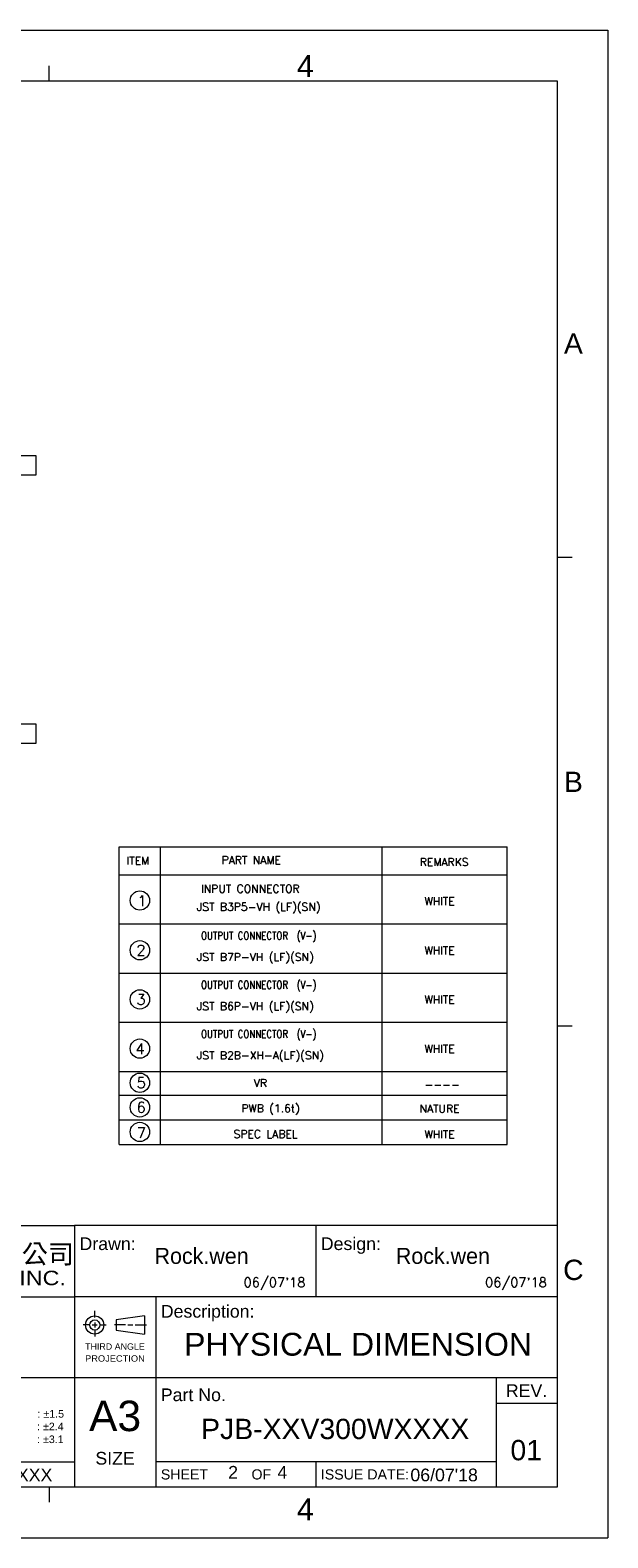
# Model space of a CAD drawing. Header units: millimetres. Extents: x 0 to 2584, y 0 to 2729.
# Tile 7 of 33: x 722 to 905, y 0 to 478. Entities that reach past the tile are written whole.
import ezdxf
from ezdxf.enums import TextEntityAlignment as Align

# ---------------------------------------------------------------- set-up
doc = ezdxf.new("R2010")
doc.units = ezdxf.units.MM
doc.header["$LTSCALE"] = 6
doc.layers.get('0').update_dxf_attribs({"linetype": 'CONTINUOUS'})
for name, color, linetype in [('2', 2, 'CONTINUOUS'), ('3', 3, 'CONTINUOUS'), ('DIM', 2, 'CONTINUOUS'), ('PAPER', 7, 'CONTINUOUS')]:
    doc.layers.add(name, color=color, linetype=linetype)
doc.styles.add('ARIAL', font='arial.ttf')
doc.styles.add('SIMPLEX', font='SIMPLEX.shx')
doc.styles.get("Standard").update_dxf_attribs({"font": 'ROMANS.SHX'})
doc.styles.add('微軟正黑體', font='txt')

# ---------------------------------------------------------------- blocks, each defined once
blk = doc.blocks.new('f')
at = {"layer": '3', "lineweight": 0}
blk.add_line((563.95, -575.87), (716.79, -575.87), dxfattribs=at)
at = {"layer": 'PAPER', "color": 4, "lineweight": 0}
for p, q in [((210, -122.17), (885.71, -122.17)), ((885.71, -122.17), (885.71, -600)), ((210, -600), (885.71, -600))]:
    blk.add_line(p, q, dxfattribs=at)
at = {"layer": 'PAPER', "color": 2, "lineweight": 0}
for p, q in [((708.74, -138.26), (708.74, -133.44)), ((869.63, -289.22), (874.45, -289.22)), ((869.63, -289.22), (874.45, -289.22)), ((869.63, -437.77), (874.45, -437.77)), ((869.63, -437.77), (874.45, -437.77)), ((723.2, -530.21), (723.2, -528.09)), ((738.97, -529.64), (729.96, -530.93)), ((738.97, -529.64), (738.97, -535.44)), ((721.66, -532.54), (719.53, -532.54)), ((722.43, -532.54), (723.97, -532.54)), ((723.2, -531.77), (723.2, -533.31)), ((723.2, -534.09), (723.2, -536.21)), ((724.75, -532.54), (726.87, -532.54)), ((732.91, -532.54), (729.49, -532.54)), ((729.96, -530.93), (729.96, -534.15)), ((729.96, -534.15), (738.97, -535.44)), ((733.68, -532.54), (735.23, -532.54)), ((736, -532.54), (739.59, -532.54)), ((708.74, -583.91), (708.74, -588.74))]:
    blk.add_line(p, q, dxfattribs=at)
at = {"layer": 'PAPER', "color": 3, "lineweight": 0}
for p, q in [((226.09, -138.26), (869.63, -138.26)), ((869.63, -138.26), (869.63, -583.91)), ((563.95, -501.06), (716.79, -501.06)), ((869.63, -501.06), (716.79, -501.06)), ((716.79, -501.06), (716.79, -583.91)), ((793.21, -501.06), (793.21, -523.58)), ((563.95, -523.58), (716.79, -523.58)), ((869.63, -523.58), (716.79, -523.58)), ((742.53, -523.58), (742.53, -583.91)), ((716.79, -549.32), (563.95, -549.32)), ((869.63, -549.32), (716.79, -549.32)), ((850.32, -549.32), (850.32, -583.91)), ((869.63, -557.37), (850.32, -557.37)), ((850.32, -575.87), (742.53, -575.87)), ((793.21, -575.87), (793.21, -583.91)), ((869.63, -583.91), (226.09, -583.91))]:
    blk.add_line(p, q, dxfattribs=at)
at = {"layer": 'PAPER', "color": 2, "lineweight": 0}
for radius in [2.9, 1.61]:
    blk.add_circle((723.2, -532.54), radius, dxfattribs=at)
at = {"lineweight": 0, "style": 'ARIAL'}
for tag, height, p in [('TITLE', 7.24, (806.62, -542.27)), ('PJZ-34V150WBHG', 6.44, (806.62, -568.7))]:
    blk.add_attdef(tag, text='', height=height, dxfattribs=at).set_placement(p, align=Align.CENTER)
for tag, p, height in [('V', (606.84, -558.4), 3.22), ('00', (854.87, -575.42), 6.44), ('ADP-XX', (656.71, -582.06), 4.02), ('2_____2', (765.47, -581.24), 4.02), ("XX/XX'XX", (823.18, -582.08), 4.02), ('--', (586.28, -581.88), 4.02), ('mm', (616.84, -581.57), 4.02)]:
    blk.add_attdef(tag, p, '', height=height, dxfattribs=at)
at = {"layer": '2', "lineweight": 0, "style": '微軟正黑體'}
blk.add_text('台達電子工業股份有限公司', height=6.0814, dxfattribs=at).set_placement((617.13, -513.09))
at = {"layer": 'PAPER', "color": 1, "lineweight": 0, "style": 'ARIAL'}
for p in [(787.21, -137.04), (787.21, -594.43)]:
    blk.add_text('4', height=6.95, dxfattribs=at).set_placement(p)
for s, p in [('A', (874.81, -221.5)), ('B', (874.81, -360.4)), ('C', (874.81, -515.06))]:
    blk.add_text(s, height=6.44, dxfattribs=at).set_placement(p, align=Align.MIDDLE)
at = {"layer": 'PAPER', "color": 2, "lineweight": 0, "style": 'ARIAL'}
for s, height, p in [('Drawn:', 4.022, (718.39, -508.79)), ('Design:', 4.022, (794.81, -508.79)), ('Description:', 4.0221, (744.14, -530.22)), ('Part No.', 4.022, (744.14, -556.68)), (': %%P2.4', 2.413, (704.96, -565.91)), (': %%P1.5', 2.413, (705.08, -561.91)), (': %%P3.1', 2.413, (704.96, -569.97))]:
    blk.add_text(s, height=height, dxfattribs=at).set_placement(p)
at = {"layer": 'PAPER', "color": 2, "lineweight": 0, "style": 'ARIAL', "width": 1.154139}
blk.add_text('DELTA ELECTRONICS, INC.', height=4.5692, dxfattribs=at).set_placement((617.06, -519.92), (714.07, -519.92), align=Align.FIT)
at = {"layer": 'PAPER', "color": 2, "linetype": 'ByBlock', "lineweight": 0, "style": 'ARIAL'}
for s, height, width, p, p2 in [('THIRD ANGLE', 2.0111, 1.000794, (720.16, -540.38), (739.06, -540.38)), ('PROJECTION', 2.011, 1.044018, (720.16, -544.16), (739.06, -544.16))]:
    blk.add_text(s, height=height, dxfattribs=dict(at, width=width)).set_placement(p, p2, align=Align.FIT)
at = {"layer": 'PAPER', "color": 2, "lineweight": 0, "style": 'ARIAL'}
blk.add_text('REV.', height=4.022, dxfattribs=at).set_placement((859.97, -553.34), align=Align.MIDDLE_CENTER)
for s, height, p in [('A3', 9.653, (729.66, -566.18)), ('SIZE', 4.022, (729.66, -576.79))]:
    blk.add_text(s, height=height, dxfattribs=at).set_placement(p, align=Align.CENTER)
for s, p in [('SHEET           OF', (744.14, -579.89)), ('ISSUE DATE:', (794.81, -579.89))]:
    blk.add_text(s, height=3.2177, dxfattribs=at).set_placement(p, align=Align.MIDDLE_LEFT)

msp = doc.modelspace()

# ---------------------------------------------------------------- linework, layer by layer
at = {"layer": '3', "lineweight": 0}
for p, q in [((750.14, 124.7), (750.14, 219.04)), ((750.14, 219.04), (872.98, 219.04)), ((763.21, 124.7), (763.21, 219.04)), ((833.42, 124.7), (833.42, 219.04)), ((872.98, 124.7), (872.98, 219.04)), ((750.14, 210.14), (872.98, 210.14)), ((750.14, 194.56), (872.98, 194.56)), ((750.14, 178.98), (872.98, 178.98)), ((750.14, 163.4), (872.98, 163.4)), ((750.14, 147.83), (872.98, 147.83)), ((750.14, 147.83), (872.98, 147.83)), ((750.14, 140.28), (872.98, 140.28)), ((750.14, 132.49), (872.98, 132.49)), ((750.14, 124.7), (872.98, 124.7))]:
    msp.add_line(p, q, dxfattribs=at)
at = {"layer": 'DIM', "lineweight": 0}
for points in [[(723.82, 336.89), (723.82, 342.89), (715.82, 342.89), (715.82, 336.89)], [(723.82, 251.89), (723.82, 257.89), (715.82, 257.89), (715.82, 251.89)]]:
    msp.add_lwpolyline(points, close=True, dxfattribs=at)
at = {"layer": 'DIM', "lineweight": 0, "ltscale": 2}
for centre in [(756.68, 201.99), (756.68, 186.21), (756.68, 170.64), (756.68, 155.06), (756.68, 144.22), (756.68, 136.43), (756.68, 128.64)]:
    msp.add_circle(centre, 3.06, dxfattribs=at)

# ---------------------------------------------------------------- block references
at = {"layer": 'DIM', "lineweight": 0}
ref = msp.add_blockref('f', (19.17, 600), dxfattribs=at)
ref.add_attrib('TITLE', 'PHYSICAL DIMENSION', dxfattribs={"layer": '0', "lineweight": 0, "height": 7.2398, "style": 'ARIAL'}).set_placement((825.79, 57.73), align=Align.CENTER)
ref.add_attrib('PJZ-34V150WBHG', 'PJB-XXV300WXXXX', dxfattribs={"layer": '0', "lineweight": 0, "height": 6.4354, "style": 'ARIAL'}).set_placement((818.54, 31.3), align=Align.CENTER)
ref.add_attrib('00', '01', (874.04, 24.58), dxfattribs={"layer": '0', "lineweight": 0, "height": 6.435, "style": 'ARIAL'})
ref.add_attrib('ADP-XX', 'PJB-XXV300WXXXX', (675.88, 17.94), dxfattribs={"layer": '0', "lineweight": 0, "height": 4.0221, "style": 'ARIAL'})
ref.add_attrib("XX/XX'XX", "06/07'18", (842.35, 17.92), dxfattribs={"layer": '0', "lineweight": 0, "height": 4.022, "style": 'ARIAL'})
ref.add_attrib('2_____2', '2        4', (784.64, 18.76), dxfattribs={"layer": '0', "lineweight": 0, "height": 4.022, "style": 'ARIAL'})

# ---------------------------------------------------------------- texts
at = {"layer": '3', "color": 2, "lineweight": 0, "char_height": 3.002, "width": 20.5671, "attachment_point": 1, "style": 'SIMPLEX'}
for insert in [(789.54, 82.47), (866.02, 82.47)]:
    msp.add_mtext("06/07'18", dxfattribs=dict(at, insert=insert))
at = {"layer": 'DIM', "lineweight": 0, "style": 'SIMPLEX'}
for s, height, p in [('ITEM', 2.504, (752.46, 213.36)), ('INPUT CONNECTOR', 2.5036, (776.06, 204.46)), ('1', 3.34, (755.91, 200.19)), ('JST B3P5-VH (LF)(SN)', 2.5036, (774.73, 198.74)), ('2', 3.34, (755.6, 184.53)), ('JST B7P-VH (LF)(SN)', 2.5036, (774.73, 182.83)), ('3', 3.34, (755.6, 168.95)), ('JST B6P-VH (LF)(SN)', 2.5036, (774.73, 167.25)), ('4', 3.34, (755.32, 153.34)), ('JST B2B-XH-A(LF)(SN)', 2.5036, (774.73, 151.67)), ('5', 3.34, (755.68, 142.52)), ('VR', 2.504, (792.77, 142.89)), ('6', 3.34, (755.66, 134.79)), ('PWB (1.6t)', 2.504, (788.84, 134.86)), ('7', 3.34, (755.72, 126.69)), ('SPEC LABEL', 2.504, (786.36, 126.72))]:
    msp.add_text(s, height=height, dxfattribs=at).set_placement(p)
for s, p in [('PART NAME', (782.57, 212.79)), ('REMARKS', (845.33, 212.18)), ('WHITE', (846.85, 199.74)), ('WHITE', (846.85, 184.16)), ('WHITE', (846.85, 168.59)), ('WHITE', (846.85, 153.01)), ('----', (846.85, 141.69)), ('NATURE', (845.27, 134.01)), ('WHITE', (846.85, 125.87))]:
    msp.add_text(s, height=2.504, dxfattribs=at).set_placement(p, align=Align.BOTTOM_LEFT)
at = {"layer": 'DIM', "lineweight": 0, "style": 'SIMPLEX', "width": 0.8}
for p in [(776.06, 189.58), (776.06, 174.01), (776.06, 158.43)]:
    msp.add_text('OUTPUT CONNECTOR  (V-)', height=2.5036, dxfattribs=at).set_placement(p)
at = {"layer": 'DIM', "lineweight": 0, "char_height": 5.0758, "width": 35.4563, "attachment_point": 1}
for insert in [(761.33, 91.9), (837.75, 91.9)]:
    msp.add_mtext('{\\f·L?n??????|b0|i0|c0|p34;Rock.wen}', dxfattribs=dict(at, insert=insert))

doc.saveas('drawing.dxf')
